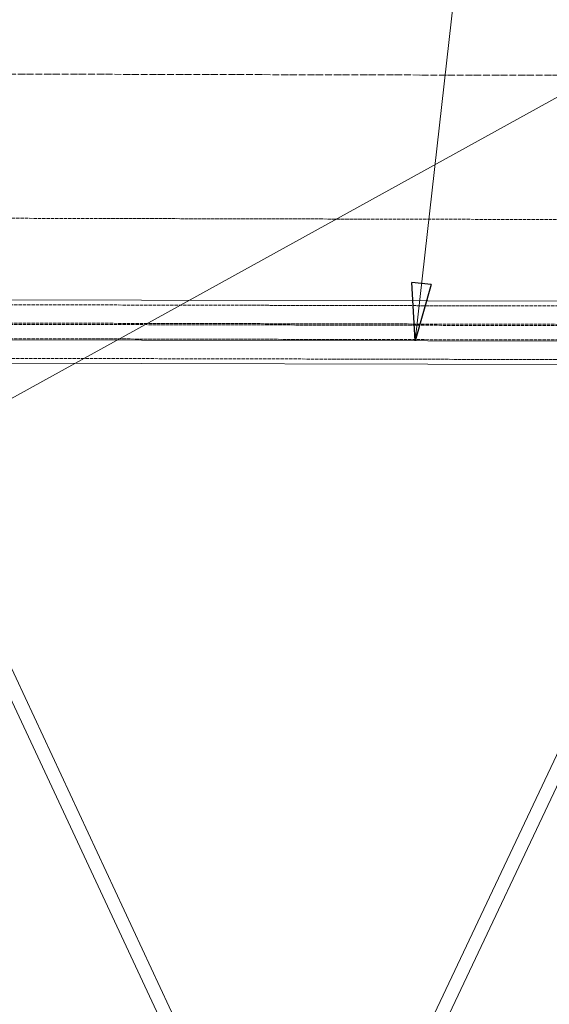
# Model space of a CAD drawing. Header units: millimetres. Extents: x -15129 to 9171, y -18789 to 5877.
# Tile 49 of 256: x -9030 to -8572, y -15576 to -14723. Entities that reach past the tile are written whole.
import ezdxf

# ---------------------------------------------------------------- set-up
doc = ezdxf.new("R2010")
doc.units = ezdxf.units.MM
doc.linetypes.add('ACAD_ISO02W100', pattern=[15, 12, -3])
doc.linetypes.add('ACAD_ISO04W100', pattern=[30, 24, -3, 0, -3])
for name, color, linetype in [('AS_Belki', 145, 'Continuous'), ('AS_DIM_ON', 7, 'Continuous'), ('AS_Sciany betonowe', 252, 'Continuous'), ('AS_Siatki', 72, 'Continuous')]:
    doc.layers.add(name, color=color, linetype=linetype)

msp = doc.modelspace()

# ---------------------------------------------------------------- linework, layer by layer
at = {"color": 7, "lineweight": 13}
msp.add_line((-8687.89, -15001.34), (-8639.64, -14572.09), dxfattribs=at)
at = {"color": 0, "linetype": 'ByBlock', "lineweight": -2}
for p, q in [((-8687.89, -15001.34), (-8690.59, -14950.72)), ((-8674.02, -14952.58), (-8690.59, -14950.72)), ((-8674.02, -14952.58), (-8687.89, -15001.34))]:
    msp.add_line(p, q, dxfattribs=at)
at = {"layer": 'AS_Belki', "color": 145, "linetype": 'Continuous', "lineweight": 13, "ltscale": 0.25}
for p, q in [((-8334.55, -14967.5), (-9231.92, -14965.47)), ((-8334.63, -15002.14), (-9232, -15000.11)), ((-9112.26, -15020.38), (-8454.46, -15021.87)), ((-8785.18, -15826.13), (-9123.39, -15100.69)), ((-8443.7, -15102.22), (-8785.18, -15826.13)), ((-9134.52, -15104.57), (-8791.69, -15839.92)), ((-8778.74, -15839.95), (-8432.59, -15106.16))]:
    msp.add_line(p, q, dxfattribs=at)
at = {"layer": 'AS_Belki', "color": 84, "linetype": 'ACAD_ISO02W100', "lineweight": 13, "ltscale": 0.25}
for p, q in [((-8334.56, -14971.6), (-9231.93, -14969.57)), ((-8334.6, -14987.5), (-9231.97, -14985.47)), ((-8334.6, -14988.59), (-9231.97, -14986.57)), ((-8334.63, -15001.04), (-9232, -14999.01)), ((-9232.04, -15016.01), (-8334.67, -15018.04))]:
    msp.add_line(p, q, dxfattribs=at)
at = {"layer": 'AS_DIM_ON', "color": 7, "lineweight": 13}
msp.add_line((-9124.41, -15099.41), (-8118.67, -14543.41), dxfattribs=at)
at = {"layer": 'AS_Sciany betonowe', "color": 145, "linetype": 'ACAD_ISO02W100', "lineweight": 13, "ltscale": 0.25}
msp.add_line((-8325.39, -14896.7), (-9240.76, -14894.62), dxfattribs=at)
at = {"layer": 'AS_Siatki', "color": 20, "linetype": 'ACAD_ISO04W100', "lineweight": 13, "ltscale": 0.25}
msp.add_line((-11691.86, -14764.11), (41.47, -14790.66), dxfattribs=at)

doc.saveas('drawing.dxf')
